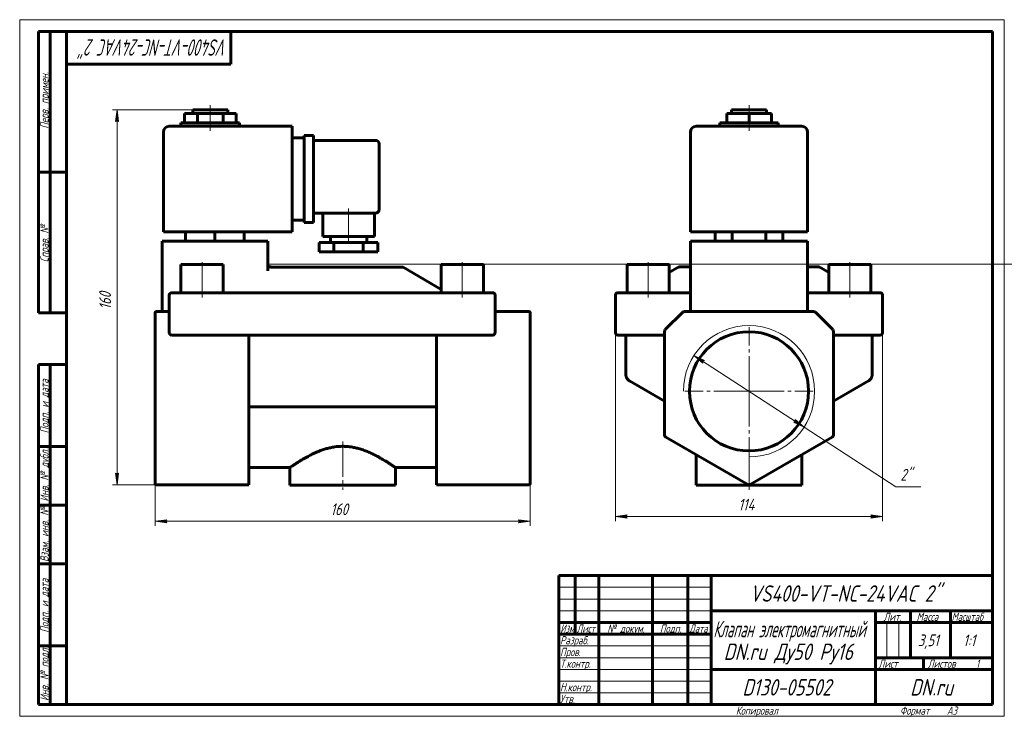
# Model space of a CAD drawing. Header units: millimetres. Extents: x 0 to 420, y 0 to 297.
import ezdxf

# ---------------------------------------------------------------- set-up
doc = ezdxf.new("R2010")
doc.units = ezdxf.units.MM
for name, pattern in [('K5LT_AXLED', [19.5, 15, -1.5, 1.5, -1.5]), ('K5LT_BASIC', [0]), ('K5LT_THIN', [0])]:
    doc.linetypes.add(name, pattern=pattern)
doc.layers.add('Системный слой', color=7, linetype='Continuous')
doc.layers.add('Системный слой (1)', color=7, linetype='Continuous', true_color=0x6c6c6c)
doc.styles.add('KDIMTEXTSTYLE', font='GOST_AU.SHX', dxfattribs={"width": 0.96, "oblique": 15, "height": 5})
doc.styles.add('KTEXTSTYLE', font='GOST_AU.SHX', dxfattribs={"width": 0.96, "height": 5})
doc.dimstyles.new('KDIMSTYLE (1.00)', dxfattribs={"dimtxt": 5, "dimasz": 1, "dimexe": 2, "dimexo": 0, "dimgap": 1, "dimtad": 1, "dimtxsty": 'KDIMTEXTSTYLE', "dimsah": 1, "dimcen": 0, "dimdle": 1, "dimadec": 0, "dimazin": 0, "dimtfac": 0.667, "dimtmove": 0, "dimatfit": 3, "dimfxl": 1, "dimtvp": 1, "dimtolj": 1, "dimtzin": 0, "dimarcsym": 0})

# ---------------------------------------------------------------- blocks, each defined once
blk = doc.blocks.new('U0')
at = {"layer": 'Системный слой (1)', "color": 150, "linetype": 'K5LT_BASIC', "lineweight": 60, "true_color": 0x0080ff}
for p, q in [((286.1, 191.57), (281.37, 191.57)), ((340.83, 191.57), (336.1, 191.57))]:
    blk.add_line(p, q, dxfattribs=at)
blk = doc.blocks.new('D0')
at = {"layer": 'Системный слой (1)'}
for points in [[(258.6, 85.18), (259.1, 85.84), (254.1, 85.18), (259.1, 84.52)], [(363.1, 84.52), (368.1, 85.18), (363.1, 85.84), (363.6, 85.18)]]:
    blk.add_hatch(color=7, dxfattribs=at).paths.add_polyline_path(points)
at = {"layer": 'Системный слой (1)', "color": 7, "linetype": 'K5LT_THIN', "lineweight": 18}
for p, q in [((254.1, 171.57), (254.1, 83.18)), ((368.1, 171.57), (368.1, 83.18)), ((254.1, 85.18), (259.1, 85.84)), ((259.1, 84.52), (254.1, 85.18)), ((259.1, 85.84), (258.6, 85.18)), ((258.6, 85.18), (259.1, 84.52)), ((363.6, 85.18), (363.1, 85.84)), ((363.1, 85.84), (368.1, 85.18)), ((368.1, 85.18), (363.1, 84.52)), ((363.1, 84.52), (363.6, 85.18))]:
    blk.add_line(p, q, dxfattribs=at)
blk.add_wipeout([(306.55, 86.18), (306.55, 93.56), (315.29, 93.56), (315.29, 86.18)]).dxf.layer = 'Системный слой (1)'
blk.add_line((254.1, 85.18), (368.1, 85.18), dxfattribs=at)
at = {"layer": 'Системный слой (1)', "color": 7, "insert": (306.55, 92.77), "char_height": 5, "attachment_point": 1, "style": 'KTEXTSTYLE'}
blk.add_mtext('\\H5.0;\\W1.000;\\Q15;\\Q15;\\W0.965;114', dxfattribs=at)
blk = doc.blocks.new('KDIMARROW_01')
at = {"layer": 'Системный слой'}
blk.add_hatch(color=0, dxfattribs=at).paths.add_polyline_path([(0, 0), (-5, 0.66), (-4.5, 0), (-5, -0.66)])
at = {"layer": 'Системный слой', "color": 0, "linetype": 'K5LT_THIN', "lineweight": 18}
for p, q in [((-4.5, 0), (-5, 0.66)), ((-5, 0.66), (0, 0)), ((0, 0), (-5, -0.66)), ((-5, -0.66), (-4.5, 0))]:
    blk.add_line(p, q, dxfattribs=at)
at = {"layer": 'Системный слой (1)', "color": 0, "linetype": 'K5LT_THIN', "lineweight": 18}
blk.add_line((57.79, 138.57), (56.79, 138.57), dxfattribs=at)
blk = doc.blocks.new('D1')
at = {"layer": 'Системный слой (1)'}
for points in [[(292.18, 151.65), (287.62, 153.82), (291.46, 150.55), (291.4, 151.37)], [(334.58, 123.31), (330.75, 126.59), (330.81, 125.76), (330.03, 125.48)]]:
    blk.add_hatch(color=7, dxfattribs=at).paths.add_polyline_path(points)
at = {"layer": 'Системный слой (1)', "color": 7, "linetype": 'K5LT_THIN', "lineweight": 18}
for p, q in [((287.62, 153.82), (292.18, 151.65)), ((291.46, 150.55), (287.62, 153.82)), ((287.62, 153.82), (334.58, 123.31)), ((292.18, 151.65), (291.4, 151.37)), ((291.4, 151.37), (291.46, 150.55)), ((330.81, 125.76), (330.75, 126.59)), ((330.75, 126.59), (334.58, 123.31)), ((330.03, 125.48), (330.81, 125.76)), ((334.58, 123.31), (330.03, 125.48))]:
    blk.add_line(p, q, dxfattribs=at)
blk.add_wipeout([(375.67, 98.91), (375.67, 106.29), (382.11, 106.29), (382.11, 98.91)]).dxf.layer = 'Системный слой (1)'
for p, q in [((334.58, 123.31), (373.67, 97.91)), ((373.67, 97.91), (384.38, 97.91))]:
    blk.add_line(p, q, dxfattribs=at)
at = {"layer": 'Системный слой (1)', "color": 7, "insert": (375.67, 105.5), "char_height": 5, "attachment_point": 1, "style": 'KTEXTSTYLE'}
blk.add_mtext('\\H5.0;\\W1.000;\\Q15;\\Q15;\\W0.965;2"', dxfattribs=at)
blk = doc.blocks.new('U1')
at = {"layer": 'Системный слой (1)', "color": 30, "linetype": 'K5LT_AXLED', "lineweight": 18, "true_color": 0xff8000}
for q in [(311.1, 165.97), (283.7, 138.57), (338.5, 138.57), (311.1, 111.17)]:
    blk.add_line((311.1, 138.57), q, dxfattribs=at)
blk = doc.blocks.new('U2')
at = {"layer": 'Системный слой (1)', "color": 150, "linetype": 'K5LT_BASIC', "lineweight": 60, "true_color": 0x0080ff}
for p, q in [((105.79, 192.56), (105.79, 192.57)), ((105.79, 192.53), (105.79, 192.56)), ((105.8, 192.51), (105.79, 192.53)), ((105.8, 192.5), (105.8, 192.51)), ((105.8, 192.49), (105.8, 192.5)), ((105.8, 192.5), (105.8, 192.5)), ((105.8, 192.5), (105.8, 192.5)), ((105.9, 192.12), (105.8, 192.49)), ((105.8, 192.49), (105.8, 192.49)), ((105.8, 192.49), (105.8, 192.49)), ((105.8, 192.49), (105.8, 192.49)), ((105.8, 192.49), (105.8, 192.49)), ((106.19, 191.77), (105.9, 192.12)), ((106.58, 191.59), (106.19, 191.77))]:
    blk.add_line(p, q, dxfattribs=at)
blk = doc.blocks.new('U3')
at = {"layer": 'Системный слой (1)', "color": 150, "linetype": 'K5LT_BASIC', "lineweight": 60, "true_color": 0x0080ff}
for p, q in [((97.79, 106.07), (115.29, 106.07)), ((160.29, 106.07), (177.79, 106.07))]:
    blk.add_line(p, q, dxfattribs=at)
blk = doc.blocks.new('U4')
at = {"layer": 'Системный слой (1)', "color": 150, "linetype": 'K5LT_BASIC', "lineweight": 60, "true_color": 0x0080ff}
blk.add_line((105.79, 192.57), (105.79, 192.57), dxfattribs=at)
blk.add_line((105.79, 192.57), (105.79, 192.57), dxfattribs=at)
blk.add_line((105.79, 192.57), (105.79, 192.57), dxfattribs=at)
blk.add_line((105.79, 192.57), (105.79, 192.57), dxfattribs=at)
blk = doc.blocks.new('U5')
at = {"layer": 'Системный слой (1)', "color": 150, "linetype": 'K5LT_BASIC', "lineweight": 60, "true_color": 0x0080ff}
for p, q in [((106.61, 191.58), (106.52, 191.6)), ((106.7, 191.57), (106.61, 191.58)), ((106.79, 191.57), (106.7, 191.57))]:
    blk.add_line(p, q, dxfattribs=at)
blk = doc.blocks.new('U6')
at = {"layer": 'Системный слой (1)', "color": 150, "linetype": 'K5LT_BASIC', "lineweight": 60, "true_color": 0x0080ff}
for p, q in [((105.79, 192.56), (105.79, 192.57)), ((105.79, 192.55), (105.79, 192.56)), ((105.79, 192.54), (105.79, 192.55))]:
    blk.add_line(p, q, dxfattribs=at)
blk = doc.blocks.new('U7')
at = {"layer": 'Системный слой (1)', "color": 150, "linetype": 'K5LT_BASIC', "lineweight": 60, "true_color": 0x0080ff}
for p, q in [((105.79, 192.54), (105.79, 192.57)), ((105.81, 192.38), (105.8, 192.45)), ((105.83, 192.31), (105.81, 192.38)), ((105.85, 192.23), (105.83, 192.31)), ((106.45, 191.63), (106.45, 191.63))]:
    blk.add_line(p, q, dxfattribs=at)
blk = doc.blocks.new('U8')
at = {"layer": 'Системный слой (1)', "color": 150, "linetype": 'K5LT_BASIC', "lineweight": 60, "true_color": 0x0080ff}
for start, end in [(180.007, 181.5039), (254.165, 270)]:
    blk.add_arc((106.79, 192.57), 1, start, end, dxfattribs=at)
blk = doc.blocks.new('U9')
at = {"layer": 'Системный слой (1)', "color": 150, "linetype": 'K5LT_BASIC', "lineweight": 60, "true_color": 0x0080ff}
for p, q in [((105.79, 192.54), (105.79, 192.57)), ((106.45, 191.63), (106.45, 191.63))]:
    blk.add_line(p, q, dxfattribs=at)
blk = doc.blocks.new('U10')
at = {"layer": 'Системный слой (1)', "color": 150, "linetype": 'K5LT_BASIC', "lineweight": 60, "true_color": 0x0080ff}
for p, q in [((105.79, 192.56), (105.79, 192.56)), ((105.79, 192.56), (105.79, 192.56)), ((105.79, 192.54), (105.79, 192.56)), ((105.79, 192.56), (105.79, 192.56)), ((105.79, 192.56), (105.79, 192.56)), ((105.79, 192.56), (105.79, 192.56)), ((105.79, 192.56), (105.79, 192.56)), ((105.79, 192.56), (105.79, 192.56)), ((105.79, 192.56), (105.79, 192.56)), ((105.79, 192.52), (105.79, 192.54)), ((105.8, 192.5), (105.79, 192.52))]:
    blk.add_line(p, q, dxfattribs=at)
blk = doc.blocks.new('U11')
at = {"layer": 'Системный слой (1)', "color": 150, "linetype": 'K5LT_BASIC', "lineweight": 60, "true_color": 0x0080ff}
for start, end in [(180, 180.0532), (180.0532, 181.4772), (188.9724, 195.45), (195.45, 209.5812), (214.6709, 250.0711), (250.0711, 257.5124), (269.9764, 270)]:
    blk.add_arc((106.79, 192.57), 1, start, end, dxfattribs=at)
blk = doc.blocks.new('U12')
at = {"layer": 'Системный слой (1)', "color": 150, "linetype": 'K5LT_BASIC', "lineweight": 60, "true_color": 0x0080ff}
for p, q in [((106.79, 191.57), (106.82, 191.57)), ((106.82, 191.57), (106.82, 191.57)), ((106.82, 191.57), (107.28, 191.57))]:
    blk.add_line(p, q, dxfattribs=at)
blk = doc.blocks.new('U13')
at = {"layer": 'Системный слой (1)', "color": 150, "linetype": 'K5LT_BASIC', "lineweight": 60, "true_color": 0x0080ff}
for p, q in [((105.79, 192.55), (105.79, 192.57)), ((105.79, 192.53), (105.79, 192.55)), ((105.79, 192.52), (105.79, 192.53)), ((106.79, 191.57), (106.79, 191.57))]:
    blk.add_line(p, q, dxfattribs=at)
blk = doc.blocks.new('U14')
at = {"layer": 'Системный слой (1)', "color": 150, "linetype": 'K5LT_BASIC', "lineweight": 60, "true_color": 0x0080ff}
for p, q in [((106.79, 191.57), (106.8, 191.57)), ((106.8, 191.57), (106.89, 191.56)), ((106.89, 191.56), (106.97, 191.53)), ((106.97, 191.53), (107.04, 191.5))]:
    blk.add_line(p, q, dxfattribs=at)
blk = doc.blocks.new('U15')
at = {"layer": 'Системный слой (1)', "color": 150, "linetype": 'K5LT_BASIC', "lineweight": 60, "true_color": 0x0080ff}
for p, q in [((106.82, 191.57), (106.97, 191.57)), ((107.13, 191.57), (107.28, 191.57))]:
    blk.add_line(p, q, dxfattribs=at)
blk = doc.blocks.new('U16')
at = {"layer": 'Системный слой (1)', "color": 150, "linetype": 'K5LT_BASIC', "lineweight": 60, "true_color": 0x0080ff}
for p, q in [((106.82, 191.57), (106.97, 191.57)), ((107.13, 191.57), (107.28, 191.57))]:
    blk.add_line(p, q, dxfattribs=at)
blk = doc.blocks.new('D2')
at = {"layer": 'Системный слой (1)'}
for points in [[(57.79, 83.18), (62.79, 83.84), (62.29, 83.18), (62.79, 82.52)], [(217.79, 83.18), (212.79, 83.84), (213.29, 83.18), (212.79, 82.52)]]:
    blk.add_hatch(color=7, dxfattribs=at).paths.add_polyline_path(points)
at = {"layer": 'Системный слой (1)', "color": 7, "linetype": 'K5LT_THIN', "lineweight": 18}
for p, q in [((57.79, 124.34), (57.79, 81.18)), ((217.79, 116.78), (217.79, 81.18)), ((57.79, 83.18), (62.79, 83.84)), ((62.79, 82.52), (57.79, 83.18)), ((62.79, 83.84), (62.29, 83.18)), ((62.29, 83.18), (62.79, 82.52)), ((213.29, 83.18), (212.79, 83.84)), ((212.79, 83.84), (217.79, 83.18)), ((217.79, 83.18), (212.79, 82.52)), ((212.79, 82.52), (213.29, 83.18))]:
    blk.add_line(p, q, dxfattribs=at)
blk.add_wipeout([(132.58, 84.18), (132.58, 91.56), (142.59, 91.56), (142.59, 84.18)]).dxf.layer = 'Системный слой (1)'
blk.add_line((57.79, 83.18), (217.79, 83.18), dxfattribs=at)
at = {"layer": 'Системный слой (1)', "color": 7, "insert": (132.58, 90.77), "char_height": 5, "attachment_point": 1, "style": 'KTEXTSTYLE'}
blk.add_mtext('\\H5.0;\\W1.000;\\Q15;\\Q15;\\W0.965;160', dxfattribs=at)
blk = doc.blocks.new('D3')
at = {"layer": 'Системный слой (1)'}
for points in [[(42.19, 253.57), (41.53, 258.57), (40.87, 253.57), (41.53, 254.07)], [(41.53, 98.72), (42.19, 103.72), (41.53, 103.22), (40.87, 103.72)]]:
    blk.add_hatch(color=7, dxfattribs=at).paths.add_polyline_path(points)
at = {"layer": 'Системный слой (1)', "color": 7, "linetype": 'K5LT_THIN', "lineweight": 18}
for p, q in [((73.79, 258.57), (39.53, 258.57)), ((40.87, 253.57), (41.53, 258.57)), ((41.53, 258.57), (42.19, 253.57)), ((41.53, 254.07), (40.87, 253.57)), ((42.19, 253.57), (41.53, 254.07)), ((41.53, 98.72), (40.87, 103.72)), ((40.87, 103.72), (41.53, 103.22)), ((41.53, 103.22), (42.19, 103.72)), ((42.19, 103.72), (41.53, 98.72)), ((58.29, 98.72), (39.53, 98.72))]:
    blk.add_line(p, q, dxfattribs=at)
blk.add_wipeout([(40.53, 173.43), (33.15, 173.43), (33.15, 183.44), (40.53, 183.44)]).dxf.layer = 'Системный слой (1)'
blk.add_line((41.53, 258.57), (41.53, 98.72), dxfattribs=at)
at = {"layer": 'Системный слой (1)', "color": 7, "insert": (33.95, 173.43), "char_height": 5, "attachment_point": 1, "rotation": 90, "style": 'KTEXTSTYLE'}
blk.add_mtext('\\H5.0;\\W1.000;\\Q15;\\Q15;\\W0.965;160', dxfattribs=at)
blk = doc.blocks.new('U17')
at = {"color": 7, "linetype": 'K5LT_THIN', "lineweight": 18}
for p, q in [((0, 0), (0, 297)), ((0, 297), (420, 297)), ((420, 297), (420, 0)), ((230, 55), (295, 55)), ((230, 50), (295, 50)), ((230, 45), (295, 45)), ((369.96, 25), (369.96, 40)), ((374.98, 25), (374.98, 40)), ((230, 30), (295, 30)), ((230, 25), (295, 25)), ((230, 20), (295, 20)), ((230, 15), (295, 15)), ((230, 10), (295, 10)), ((420, 0), (0, 0))]:
    blk.add_line(p, q, dxfattribs=at)
at = {"color": 150, "linetype": 'K5LT_BASIC', "lineweight": 60, "true_color": 0x0080ff}
for p, q in [((8, 172), (8, 292)), ((20, 292), (8, 292)), ((13, 172), (13, 292)), ((20, 5), (20, 292)), ((20, 292), (415, 292)), ((90, 292), (90, 278)), ((415, 292), (415, 5)), ((90, 278), (20, 278)), ((20, 232), (8, 232)), ((20, 172), (8, 172)), ((8, 5), (8, 150)), ((20, 150), (8, 150)), ((13, 5), (13, 150)), ((20, 115), (8, 115)), ((20, 90), (8, 90)), ((20, 65), (8, 65)), ((230, 60), (415, 60)), ((230, 5), (230, 60)), ((237, 35), (237, 60)), ((247, 5), (247, 60)), ((270, 5), (270, 60)), ((285, 5), (285, 60)), ((295, 5), (295, 60)), ((295, 45), (415, 45)), ((365, 5), (365, 45)), ((380, 25), (380, 45)), ((397, 25), (397, 45)), ((230, 40), (295, 40)), ((365, 40), (380, 40)), ((380, 40), (415, 40)), ((230, 35), (295, 35)), ((20, 30), (8, 30)), ((365, 25), (415, 25)), ((385.57, 20), (385.57, 25)), ((295, 20), (365, 20)), ((365, 20), (415, 20)), ((20, 5), (8, 5)), ((415, 5), (20, 5))]:
    blk.add_line(p, q, dxfattribs=at)
at = {"color": 7, "attachment_point": 1, "style": 'KTEXTSTYLE'}
for s, insert, char_height, rotation in [('\\H5.0;\\W1.000;\\Q15;\\Q15;\\W0.738;\\H7.00;VS400-VT-NC-24VAC 2"', (88.7, 281.64), 7, 180), ('\\H5.0;\\W1.000;\\Q15;\\Q15;\\W0.965;\\H3.50;Перв. примен.', (8.82, 250.52), 3.5, 90), ('\\H5.0;\\W1.000;\\Q15;\\Q15;\\W0.965;\\H3.50;Справ. №', (8.82, 193.63), 3.5, 90), ('\\H5.0;\\W1.000;\\Q15;\\Q15;\\W0.965;\\H3.50;Подп. и дата', (8.82, 120.66), 3.5, 90), ('\\H5.0;\\W1.000;\\Q15;\\Q15;\\W0.965;\\H3.50;Инв. № дубл.', (8.82, 91.57), 3.5, 90), ('\\H5.0;\\W1.000;\\Q15;\\Q15;\\W0.965;\\H3.50;Взам. инв. №', (8.82, 65.8), 3.5, 90), ('\\H5.0;\\W1.000;\\Q15;\\Q15;\\W0.965;\\H3.50;Подп. и дата', (8.82, 35.66), 3.5, 90), ('\\H5.0;\\W1.000;\\Q15;\\Q15;\\W0.965;\\H3.50;Инв. № подл.', (8.82, 6.57), 3.5, 90)]:
    blk.add_mtext(s, dxfattribs=dict(at, insert=insert, char_height=char_height, rotation=rotation))
for s, insert, char_height in [('\\H5.0;\\W1.000;\\Q15;\\Q15;\\W0.965;\\H7.00;VS400-VT-NC-24VAC 2"', (311.41, 55.86), 7), ('\\H5.0;\\W1.000;\\Q15;\\Q15;\\W0.965;\\H3.50;Лит.', (368.47, 44.18), 3.5), ('\\H5.0;\\W1.000;\\Q15;\\Q15;\\W0.965;\\H3.50;Масса', (382.58, 44.18), 3.5), ('\\H5.0;\\W1.000;\\Q15;\\Q15;\\W0.930;\\H3.50;Масштаб', (397.52, 44.18), 3.5), ('\\H5.0;\\W1.000;\\Q15;\\Q15;\\W0.784;\\H3.50;Изм.', (230.62, 39.18), 3.5), ('\\H5.0;\\W1.000;\\Q15;\\Q15;\\W0.799;\\H3.50;Лист', (237.61, 39.18), 3.5), ('\\H5.0;\\W1.000;\\Q15;\\Q15;\\W0.965;\\H3.50;№ докум.', (250.63, 39.18), 3.5), ('\\H5.0;\\W1.000;\\Q15;\\Q15;\\W0.965;\\H3.50;Подп.', (273.1, 39.18), 3.5), ('\\H5.0;\\W1.000;\\Q15;\\Q15;\\W0.799;\\H3.50;Дата', (285.61, 39.18), 3.5), ('\\H5.0;\\W1.000;\\Q15;\\Q15;\\W0.672;\\H7.00;Клапан электромагнитный', (295.88, 40.69), 7), ('\\H5.0;\\W1.000;\\Q15;\\Q15;\\W0.965;\\H3.50;Разраб.', (230.5, 34.18), 3.5), ('\\H5.0;\\W1.000;\\Q15;\\Q15;\\W0.965;3,51', (383.16, 34.9), 5), ('\\H5.0;\\W1.000;\\Q15;\\Q15;\\W0.965;{\\c16711680;1:1}', (402.44, 34.9), 5), ('\\H5.0;\\W1.000;\\Q15;\\Q15;\\W0.965;\\H7.00;DN.ru Ду50 Ру16', (300.3, 31.02), 7), ('\\H5.0;\\W1.000;\\Q15;\\Q15;\\W0.965;\\H3.50;Пров.', (230.5, 29.18), 3.5), ('\\H5.0;\\W1.000;\\Q15;\\Q15;\\W0.965;\\H3.50;Т.контр.', (230.5, 24.18), 3.5), ('\\H5.0;\\W1.000;\\Q15;\\Q15;\\W0.965;\\H3.50;Лист', (366.32, 24.18), 3.5), ('\\H5.0;\\W1.000;\\Q15;\\Q15;\\W0.965;\\H3.50;Листов', (387.36, 24.18), 3.5), ('\\H5.0;\\W1.000;\\Q15;\\Q15;\\W0.965;\\H3.50;1', (407.91, 24.18), 3.5), ('\\H5.0;\\W1.000;\\Q15;\\Q15;\\W0.965;\\H3.50;Н.контр.', (230.5, 14.18), 3.5), ('\\H5.0;\\W1.000;\\Q15;\\Q15;\\W0.965;\\H7.00;D130-05502', (308.26, 15.86), 7), ('\\H5.0;\\W1.000;\\Q15;\\Q15;\\W0.965;\\H7.00;DN.ru', (379.84, 15.86), 7), ('\\H5.0;\\W1.000;\\Q15;\\Q15;\\W0.965;\\H3.50;Утв.', (230.5, 9.18), 3.5), ('\\H5.0;\\W1.000;\\Q15;\\Q15;\\W0.965;\\H3.50;Копировал', (305.5, 4.18), 3.5), ('\\H5.0;\\W1.000;\\Q15;\\Q15;\\W0.965;\\H3.50;Формат', (375.5, 4.18), 3.5), ('\\H5.0;\\W1.000;\\Q15;\\Q15;\\W0.965;\\H3.50;A3', (395.5, 4.18), 3.5)]:
    blk.add_mtext(s, dxfattribs=dict(at, insert=insert, char_height=char_height))

msp = doc.modelspace()

# ---------------------------------------------------------------- linework, layer by layer
at = {"layer": 'Системный слой (1)', "color": 30, "linetype": 'K5LT_AXLED', "lineweight": 18, "true_color": 0xff8000}
for p, q in [((81.294, 255.065), (81.294, 260.565)), ((311.103, 255.065), (311.103, 260.565)), ((81.294, 249.565), (81.294, 255.065)), ((311.103, 249.565), (311.103, 255.065)), ((140.294, 216.565), (140.294, 200.065)), ((77.794, 178.565), (77.794, 194.565)), ((188.794, 178.565), (188.794, 194.565)), ((268.103, 178.565), (268.103, 194.565)), ((354.103, 178.565), (354.103, 194.565))]:
    msp.add_line(p, q, dxfattribs=at)
at = {"layer": 'Системный слой (1)', "color": 150, "linetype": 'K5LT_BASIC', "lineweight": 60, "true_color": 0x0080ff}
for p, q in [((70.294, 253.065), (70.294, 257.065)), ((70.294, 257.065), (75.794, 257.065)), ((73.794, 257.065), (73.794, 258.565)), ((73.794, 258.565), (88.794, 258.565)), ((75.794, 253.065), (75.794, 257.065)), ((75.794, 257.065), (86.794, 257.065)), ((86.794, 253.065), (86.794, 257.065)), ((86.794, 257.065), (92.294, 257.065)), ((88.794, 257.065), (88.794, 258.565)), ((92.294, 253.065), (92.294, 257.065)), ((301.576, 253.065), (301.576, 257.065)), ((301.576, 257.065), (311.103, 257.065)), ((303.603, 257.065), (303.603, 258.565)), ((303.603, 258.565), (318.603, 258.565)), ((311.103, 253.065), (311.103, 257.065)), ((311.103, 257.065), (320.629, 257.065)), ((318.603, 257.065), (318.603, 258.565)), ((320.629, 253.065), (320.629, 257.065)), ((68.794, 251.565), (68.794, 253.065)), ((68.794, 253.065), (93.794, 253.065)), ((93.794, 251.565), (93.794, 253.065)), ((298.603, 251.565), (298.603, 253.065)), ((298.603, 253.065), (323.603, 253.065)), ((323.603, 251.565), (323.603, 253.065)), ((61.294, 206.565), (61.294, 249.065)), ((116.294, 251.565), (63.794, 251.565)), ((116.294, 251.565), (116.294, 249.065)), ((116.294, 206.565), (116.294, 249.065)), ((286.103, 206.565), (286.103, 249.065)), ((333.603, 251.565), (288.603, 251.565)), ((336.103, 206.565), (336.103, 249.065)), ((116.294, 246.565), (121.294, 246.565)), ((121.294, 247.565), (125.294, 247.565)), ((121.294, 245.065), (121.294, 247.565)), ((121.294, 245.065), (121.294, 213.065)), ((125.294, 247.565), (125.294, 245.065)), ((125.294, 245.565), (151.794, 245.565)), ((125.294, 245.065), (125.294, 213.065)), ((153.294, 244.065), (153.294, 216.065)), ((125.294, 214.565), (151.794, 214.565)), ((129.294, 214.565), (129.294, 204.565)), ((151.294, 214.565), (151.294, 204.565)), ((116.294, 211.565), (121.294, 211.565)), ((121.294, 210.565), (121.294, 213.065)), ((121.294, 210.565), (125.294, 210.565)), ((125.294, 213.065), (125.294, 210.565)), ((63.794, 206.565), (61.294, 206.565)), ((63.794, 206.565), (116.294, 206.565)), ((70.794, 206.565), (70.794, 202.565)), ((83.294, 206.565), (83.294, 202.565)), ((95.794, 206.565), (95.794, 202.565)), ((288.603, 206.565), (286.103, 206.565)), ((288.603, 206.565), (333.603, 206.565)), ((296.669, 206.565), (296.669, 202.565)), ((303.886, 206.565), (303.886, 202.565)), ((318.32, 206.565), (318.32, 202.565)), ((325.536, 206.565), (325.536, 202.565)), ((336.103, 206.565), (333.603, 206.565)), ((60.794, 202.565), (60.794, 172.565)), ((60.794, 202.565), (63.294, 202.565)), ((103.294, 202.565), (63.294, 202.565)), ((103.294, 202.565), (105.794, 202.565)), ((105.794, 202.565), (105.794, 189.97)), ((127.794, 202.065), (127.794, 198.065)), ((134.044, 202.065), (127.794, 202.065)), ((151.294, 204.565), (129.294, 204.565)), ((132.544, 204.565), (132.544, 202.065)), ((146.544, 202.065), (134.044, 202.065)), ((134.044, 202.065), (134.044, 198.065)), ((152.794, 202.065), (146.544, 202.065)), ((146.544, 202.065), (146.544, 198.065)), ((148.044, 204.565), (148.044, 202.065)), ((152.794, 202.065), (152.794, 198.065)), ((286.103, 202.565), (286.103, 172.565)), ((286.103, 202.565), (288.603, 202.565)), ((333.603, 202.565), (288.603, 202.565)), ((333.603, 202.565), (336.103, 202.565)), ((336.103, 202.565), (336.103, 172.565)), ((134.044, 198.065), (127.794, 198.065)), ((146.544, 198.065), (134.044, 198.065)), ((152.794, 198.065), (146.544, 198.065)), ((68.794, 192.565), (86.794, 192.565)), ((68.794, 180.565), (68.794, 192.565)), ((86.794, 180.565), (86.794, 192.565)), ((105.794, 192.565), (105.794, 192.565)), ((105.794, 192.557), (105.794, 192.565)), ((105.794, 192.565), (105.794, 192.565)), ((105.794, 192.565), (105.794, 192.565)), ((105.794, 192.557), (105.794, 192.565)), ((105.794, 192.548), (105.794, 192.565)), ((105.794, 192.565), (105.794, 192.565)), ((105.794, 192.539), (105.794, 192.565)), ((105.794, 192.564), (105.794, 192.548)), ((106.823, 191.565), (106.794, 191.565)), ((106.794, 191.565), (106.805, 191.565)), ((106.812, 191.565), (106.823, 191.565)), ((106.812, 191.565), (106.823, 191.565)), ((106.823, 191.565), (106.821, 191.565)), ((107.277, 191.565), (107.41, 191.565)), ((107.37, 191.565), (107.41, 191.565)), ((107.656, 191.565), (107.41, 191.565)), ((163.026, 191.565), (107.656, 191.565)), ((163.526, 191.431), (179.794, 182.039)), ((179.794, 180.565), (179.794, 192.565)), ((179.794, 192.565), (197.794, 192.565)), ((197.794, 180.565), (197.794, 192.565)), ((259.103, 180.565), (259.103, 192.565)), ((259.103, 192.565), (277.103, 192.565)), ((277.103, 180.565), (277.103, 192.565)), ((280.871, 191.431), (277.103, 189.256)), ((341.335, 191.431), (345.103, 189.256)), ((345.103, 180.565), (345.103, 192.565)), ((345.103, 192.565), (363.103, 192.565)), ((363.103, 180.565), (363.103, 192.565)), ((286.098, 187.067), (286.098, 187.067)), ((336.108, 187.067), (336.108, 187.067)), ((63.794, 179.565), (63.794, 163.565)), ((64.794, 180.565), (66.794, 180.565)), ((199.794, 180.565), (66.794, 180.565)), ((199.794, 180.565), (201.794, 180.565)), ((202.794, 163.565), (202.794, 179.565)), ((254.103, 179.565), (254.103, 163.565)), ((255.103, 180.565), (257.103, 180.565)), ((257.103, 180.565), (286.103, 180.565)), ((336.103, 180.565), (365.103, 180.565)), ((365.103, 180.565), (367.103, 180.565)), ((368.103, 179.565), (368.103, 163.565)), ((63.794, 172.565), (58.294, 172.565)), ((202.794, 172.565), (217.294, 172.565)), ((282.81, 172.272), (275.396, 164.858)), ((338.689, 172.565), (283.517, 172.565)), ((346.81, 164.858), (339.396, 172.272)), ((57.794, 171.919), (57.794, 172.065)), ((57.794, 164.505), (57.794, 171.919)), ((217.794, 172.065), (217.794, 171.919)), ((217.794, 164.505), (217.794, 171.919)), ((57.794, 164.151), (57.794, 164.505)), ((57.794, 119.927), (57.794, 164.151)), ((217.794, 164.505), (217.794, 164.151)), ((217.794, 119.927), (217.794, 164.151)), ((275.103, 164.151), (275.103, 119.927)), ((347.103, 119.927), (347.103, 164.151)), ((66.794, 162.565), (64.794, 162.565)), ((66.794, 162.565), (199.794, 162.565)), ((97.794, 119.927), (97.794, 162.565)), ((177.794, 119.927), (177.794, 162.565)), ((201.794, 162.565), (199.794, 162.565)), ((257.103, 162.565), (255.103, 162.565)), ((257.103, 162.565), (275.103, 162.565)), ((258.603, 162.565), (258.603, 145.608)), ((347.103, 162.565), (365.103, 162.565)), ((363.603, 162.565), (363.603, 145.608)), ((367.103, 162.565), (365.103, 162.565)), ((260.103, 143.01), (260.065, 143.032)), ((260.103, 143.01), (275.103, 134.35)), ((275.103, 134.35), (260.103, 143.01)), ((362.103, 143.01), (347.103, 134.35)), ((362.103, 143.01), (347.103, 134.35)), ((362.103, 143.01), (362.14, 143.032)), ((98.663, 131.934), (176.924, 131.934)), ((57.794, 119.494), (57.794, 119.927)), ((57.794, 99.287), (57.794, 119.494)), ((97.794, 119.927), (97.794, 119.061)), ((97.794, 98.854), (97.794, 119.061)), ((177.794, 119.061), (177.794, 119.927)), ((177.794, 98.854), (177.794, 119.061)), ((217.794, 119.927), (217.794, 119.494)), ((217.794, 99.287), (217.794, 119.494)), ((275.603, 119.061), (310.603, 98.854)), ((311.603, 98.854), (346.603, 119.061)), ((288.603, 111.556), (288.603, 98.565)), ((333.603, 111.556), (333.603, 98.565)), ((115.294, 106.065), (115.294, 98.565)), ((160.294, 106.065), (160.294, 98.565)), ((57.794, 99.22), (57.794, 99.287)), ((58.294, 98.72), (97.794, 98.72)), ((97.794, 98.854), (97.794, 98.72)), ((160.294, 98.565), (115.294, 98.565)), ((177.794, 98.72), (177.794, 98.854)), ((177.794, 98.72), (217.294, 98.72)), ((217.794, 99.287), (217.794, 99.22)), ((333.603, 98.565), (288.603, 98.565))]:
    msp.add_line(p, q, dxfattribs=at)
msp.add_circle((311.103, 138.565), 25.4, dxfattribs=at)
for centre, radius, start, end in [((63.794, 249.065), 2.5, 90, 180), ((288.603, 249.065), 2.5, 90, 180), ((333.603, 249.065), 2.5, 0, 90), ((151.794, 244.065), 1.5, 0, 90), ((151.794, 216.065), 1.5, 270, 0), ((106.794, 192.565), 1, 180.00701, 270), ((163.026, 190.565), 1, 60, 90), ((281.371, 190.565), 1, 90, 120), ((340.835, 190.565), 1, 60, 90), ((64.794, 179.565), 1, 90, 180), ((201.794, 179.565), 1, 0, 90), ((255.103, 179.565), 1, 90, 180), ((367.103, 179.565), 1, 0, 90), ((58.294, 172.065), 0.5, 90, 180), ((217.294, 172.065), 0.5, 0, 90), ((283.517, 171.565), 1, 90, 135), ((338.689, 171.565), 1, 45, 90), ((276.103, 164.151), 1, 135, 180), ((346.103, 164.151), 1, 0, 45), ((64.794, 163.565), 1, 180, 270), ((201.794, 163.565), 1, 270, 0), ((255.103, 163.565), 1, 180, 270), ((367.103, 163.565), 1, 270, 0), ((276.103, 119.927), 1, 180, 240), ((346.103, 119.927), 1, 300, 0), ((58.294, 99.22), 0.5, 180, 270), ((217.294, 99.22), 0.5, 270, 0), ((311.103, 99.72), 1, 240, 300)]:
    msp.add_arc(centre, radius, start, end, dxfattribs=at)
at = {"layer": 'Системный слой (1)', "color": 7, "linetype": 'K5LT_THIN', "lineweight": 18}
msp.add_arc((311.103, 138.565), 28, 270, 180, dxfattribs=at)
at = {"layer": 'Системный слой (1)', "color": 150, "linetype": 'K5LT_BASIC', "lineweight": 60, "true_color": 0x0080ff}
for points, knots in [([(105.794, 192.565), (105.794, 192.565), (105.794, 192.565), (105.794, 192.565), (105.794, 192.565), (105.794, 192.565), (105.794, 192.565), (105.794, 192.565), (105.794, 192.565), (105.794, 192.565), (105.794, 192.565), (105.794, 192.565), (105.794, 192.565), (105.794, 192.565), (105.794, 192.565), (105.794, 192.565), (105.794, 192.565), (105.794, 192.565), (105.794, 192.565), (105.794, 192.565), (105.794, 192.565), (105.794, 192.565), (105.794, 192.565), (105.794, 192.565), (105.794, 192.565), (105.794, 192.565), (105.794, 192.565), (105.794, 192.565), (105.794, 192.565), (105.794, 192.565), (105.794, 192.565), (105.794, 192.565), (105.794, 192.565), (105.794, 192.565), (105.794, 192.565), (105.794, 192.565), (105.794, 192.565), (105.794, 192.565), (105.794, 192.565), (105.794, 192.565), (105.794, 192.565), (105.794, 192.564), (105.794, 192.564), (105.794, 192.564), (105.794, 192.564), (105.794, 192.564), (105.794, 192.564), (105.794, 192.564), (105.794, 192.564), (105.794, 192.563), (105.794, 192.562), (105.794, 192.558), (105.794, 192.554), (105.794, 192.543), (105.794, 192.535), (105.795, 192.511), (105.796, 192.495), (105.8, 192.453), (105.803, 192.43), (105.812, 192.373), (105.824, 192.32), (105.829, 192.302)], [0, 0, 0, 0, 0.0787743, 0.0787743, 0.1575486, 0.1575486, 0.1941716, 0.1941716, 0.2184367, 0.2184367, 0.2233085, 0.2233085, 0.2281803, 0.2281803, 0.2296471, 0.2296471, 0.2345664, 0.2345664, 0.2442696, 0.2442696, 0.2466886, 0.2466886, 0.2658785, 0.2658785, 0.2700665, 0.2700665, 0.311624, 0.311624, 0.3878082, 0.3878082, 0.4430292, 0.4430292, 0.5536599, 0.5536599, 0.6637101, 0.6637101, 0.8843911, 0.8843911, 1.1050721, 1.1050721, 1.5464341, 1.5464341, 1.9898273, 1.9898273, 2.8766138, 2.8766138, 3.2688545, 3.2688545, 4.6501868, 4.6501868, 8.1973327, 8.1973327, 15.2916245, 15.2916245, 21.9726796, 21.9726796, 27.2700174, 27.2700174, 32.0056161, 32.0056161, 37.6043534, 37.6043534, 37.6043534, 37.6043534]), ([(105.794, 192.565), (105.794, 192.565), (105.794, 192.565), (105.794, 192.565), (105.794, 192.565), (105.794, 192.565), (105.794, 192.565), (105.794, 192.565), (105.794, 192.565), (105.794, 192.565), (105.794, 192.565), (105.794, 192.565), (105.794, 192.565), (105.794, 192.565), (105.794, 192.565), (105.794, 192.565), (105.794, 192.565), (105.794, 192.565), (105.794, 192.565), (105.794, 192.565), (105.794, 192.565), (105.794, 192.565), (105.794, 192.565), (105.794, 192.565), (105.794, 192.565), (105.794, 192.565), (105.794, 192.565), (105.794, 192.565), (105.794, 192.565), (105.794, 192.565), (105.794, 192.565), (105.794, 192.565), (105.794, 192.565), (105.794, 192.565), (105.794, 192.565), (105.794, 192.565), (105.794, 192.565), (105.794, 192.565), (105.794, 192.565), (105.794, 192.565), (105.794, 192.565), (105.794, 192.564), (105.794, 192.564), (105.794, 192.564), (105.794, 192.564), (105.794, 192.564), (105.794, 192.564), (105.794, 192.564), (105.794, 192.564), (105.794, 192.563), (105.794, 192.562), (105.794, 192.558), (105.794, 192.554), (105.794, 192.543), (105.794, 192.535), (105.795, 192.511), (105.796, 192.495), (105.8, 192.453), (105.803, 192.43), (105.812, 192.373), (105.824, 192.32), (105.829, 192.302)], [0, 0, 0, 0, 0.0787743, 0.0787743, 0.1575487, 0.1575487, 0.1941717, 0.1941717, 0.2184368, 0.2184368, 0.2233086, 0.2233086, 0.2281804, 0.2281804, 0.2296471, 0.2296471, 0.2345664, 0.2345664, 0.2442696, 0.2442696, 0.2466886, 0.2466886, 0.2658785, 0.2658785, 0.2700665, 0.2700665, 0.311624, 0.311624, 0.3878082, 0.3878082, 0.4430292, 0.4430292, 0.5536599, 0.5536599, 0.6637102, 0.6637102, 0.8843912, 0.8843912, 1.1050722, 1.1050722, 1.5464342, 1.5464342, 1.9898275, 1.9898275, 2.8766141, 2.8766141, 3.2688548, 3.2688548, 4.6501872, 4.6501872, 8.1973334, 8.1973334, 15.2916259, 15.2916259, 21.9727543, 21.9727543, 27.2700008, 27.2700008, 32.0055795, 32.0055795, 37.6043619, 37.6043619, 37.6043619, 37.6043619]), ([(286.098, 187.067), (286.098, 187.067), (286.098, 187.067), (286.098, 187.068), (286.098, 187.068), (286.099, 187.071), (286.099, 187.074), (286.1, 187.079), (286.1, 187.083), (286.101, 187.091), (286.102, 187.096), (286.103, 187.107), (286.103, 187.113), (286.103, 187.12)], [0, 0, 0, 0, 0.0159549, 0.0159549, 0.6, 0.6, 1.2, 1.2, 1.8, 1.8, 2.4, 2.4, 3, 3, 3, 3]), ([(336.108, 187.067), (336.108, 187.067), (336.108, 187.067), (336.108, 187.068), (336.108, 187.068), (336.107, 187.071), (336.106, 187.074), (336.106, 187.079), (336.105, 187.083), (336.104, 187.091), (336.104, 187.096), (336.103, 187.107), (336.103, 187.113), (336.103, 187.12)], [0, 0, 0, 0, 0.0159549, 0.0159549, 0.6, 0.6, 1.2, 1.2, 1.8, 1.8, 2.4, 2.4, 3, 3, 3, 3]), ([(260.103, 143.01), (260.1, 143.012), (260.097, 143.013), (260.088, 143.018), (260.082, 143.022), (260.064, 143.033), (260.052, 143.04), (260.016, 143.062), (259.992, 143.077), (259.922, 143.122), (259.877, 143.154), (259.742, 143.252), (259.656, 143.323), (259.475, 143.489), (259.382, 143.586), (259.209, 143.794), (259.13, 143.905), (258.986, 144.136), (258.921, 144.256), (258.81, 144.505), (258.762, 144.633), (258.686, 144.894), (258.657, 145.026), (258.629, 145.211), (258.622, 145.262), (258.613, 145.353), (258.61, 145.393), (258.606, 145.459), (258.605, 145.485), (258.604, 145.527), (258.604, 145.543), (258.603, 145.576), (258.603, 145.592), (258.603, 145.608)], [0.0151244, 0.0151244, 0.0151244, 0.0151244, 0.0756221, 0.0756221, 0.211742, 0.211742, 0.4839817, 0.4839817, 1.0133367, 1.0133367, 2.0720466, 2.0720466, 4.1894665, 4.1894665, 6.7568471, 6.7568471, 9.3490472, 9.3490472, 11.9517029, 11.9517029, 14.5496372, 14.5496372, 17.1299993, 17.1299993, 18.1151949, 18.1151949, 18.8817761, 18.8817761, 19.3711758, 19.3711758, 19.6836176, 19.6836176, 19.9935746, 19.9935746, 19.9935746, 19.9935746]), ([(362.103, 143.01), (362.105, 143.012), (362.108, 143.013), (362.117, 143.018), (362.123, 143.022), (362.142, 143.033), (362.154, 143.04), (362.19, 143.062), (362.213, 143.077), (362.283, 143.122), (362.329, 143.154), (362.463, 143.252), (362.549, 143.323), (362.73, 143.489), (362.823, 143.586), (362.996, 143.794), (363.076, 143.905), (363.22, 144.136), (363.284, 144.256), (363.396, 144.505), (363.443, 144.633), (363.519, 144.894), (363.549, 145.026), (363.577, 145.211), (363.583, 145.262), (363.592, 145.353), (363.595, 145.393), (363.599, 145.459), (363.6, 145.485), (363.602, 145.527), (363.602, 145.543), (363.603, 145.576), (363.603, 145.592), (363.603, 145.608)], [0.0151244, 0.0151244, 0.0151244, 0.0151244, 0.0756221, 0.0756221, 0.211742, 0.211742, 0.4839817, 0.4839817, 1.0133367, 1.0133367, 2.0720466, 2.0720466, 4.1894665, 4.1894665, 6.7568471, 6.7568471, 9.3490472, 9.3490472, 11.9517029, 11.9517029, 14.5496372, 14.5496372, 17.1299993, 17.1299993, 18.1151949, 18.1151949, 18.8817761, 18.8817761, 19.3711758, 19.3711758, 19.6836176, 19.6836176, 19.9935746, 19.9935746, 19.9935746, 19.9935746]), ([(98.663, 131.934), (98.64, 131.934), (98.591, 131.935), (98.528, 131.937), (98.468, 131.94), (98.398, 131.945), (98.294, 131.955), (98.167, 131.973), (98.041, 131.998), (97.942, 132.023), (97.864, 132.045), (97.819, 132.059), (97.794, 132.068)], [0, 0, 0, 0, 0.0808444, 0.1664358, 0.2111542, 0.2868141, 0.403175, 0.5647307, 0.7235366, 0.8398222, 0.9091057, 1, 1, 1, 1]), ([(176.924, 131.934), (176.947, 131.934), (176.997, 131.935), (177.059, 131.937), (177.119, 131.94), (177.189, 131.945), (177.293, 131.955), (177.42, 131.973), (177.547, 131.998), (177.645, 132.023), (177.723, 132.045), (177.768, 132.059), (177.794, 132.068)], [0, 0, 0, 0, 0.0808444, 0.1664358, 0.2111542, 0.2868141, 0.403175, 0.5647307, 0.7235366, 0.8398222, 0.9091057, 1, 1, 1, 1]), ([(160.294, 106.065), (160.293, 106.065), (160.278, 106.076), (160.197, 106.132), (160.039, 106.241), (159.813, 106.397), (159.517, 106.598), (159.154, 106.844), (158.759, 107.109), (158.348, 107.381), (157.933, 107.653), (157.475, 107.95), (156.969, 108.273), (156.414, 108.621), (155.729, 109.043), (154.898, 109.541), (153.904, 110.117), (152.922, 110.661), (151.981, 111.159), (151.108, 111.601), (150.214, 112.031), (149.304, 112.445), (148.372, 112.843), (147.426, 113.217), (146.471, 113.565), (145.526, 113.877), (144.594, 114.152), (143.684, 114.39), (142.791, 114.592), (141.821, 114.777), (140.758, 114.936), (139.594, 115.054), (138.604, 115.105), (137.833, 115.115), (136.982, 115.106), (135.876, 115.049), (134.58, 114.905), (133.482, 114.726), (132.568, 114.543), (131.738, 114.348), (130.908, 114.127), (130.069, 113.878), (129.222, 113.6), (128.246, 113.25), (127.153, 112.82), (125.954, 112.301), (124.86, 111.788), (123.876, 111.298), (122.903, 110.79), (121.877, 110.227), (120.82, 109.619), (119.92, 109.081), (119.163, 108.615), (118.537, 108.221), (117.967, 107.856), (117.455, 107.523), (117.002, 107.224), (116.608, 106.961), (116.268, 106.732), (115.981, 106.537), (115.745, 106.376), (115.54, 106.236), (115.384, 106.128), (115.307, 106.074), (115.294, 106.065), (115.294, 106.065)], [0, 0, 0, 0, 0.00643413, 0.01501279, 0.02359341, 0.03217595, 0.04082118, 0.04952872, 0.05830007, 0.06503435, 0.07187661, 0.07890537, 0.08601308, 0.09339533, 0.10097389, 0.1115793, 0.1223482, 0.13327885, 0.14146906, 0.14958331, 0.15752427, 0.16537051, 0.17310083, 0.18080963, 0.1882955, 0.19557976, 0.20247489, 0.2091822, 0.21553144, 0.22170933, 0.22974044, 0.23774015, 0.24571109, 0.2500014, 0.25349072, 0.26308431, 0.27262777, 0.28026168, 0.28612759, 0.29208738, 0.29820667, 0.30439229, 0.31088353, 0.31761414, 0.32726123, 0.33731521, 0.3477729, 0.35601411, 0.36430898, 0.37555433, 0.38686467, 0.39823789, 0.40668925, 0.41505544, 0.42324146, 0.4313321, 0.43917196, 0.44685583, 0.45431777, 0.46171329, 0.46893987, 0.4760627, 0.48533889, 0.49444997, 0.50000013, 0.50000013, 0.50000013, 0.50000013])]:
    msp.add_open_spline(points, degree=3, knots=knots, dxfattribs=at)

# ---------------------------------------------------------------- block references
at = {"layer": 'Системный слой (1)'}
for name in ['U2', 'U4', 'U6', 'U7', 'U8', 'U9', 'U10', 'U11', 'U13', 'U5', 'U12', 'U14', 'U15', 'U16', 'U0', 'U3']:
    msp.add_blockref(name, (0, 0), dxfattribs=at)

# ---------------------------------------------------------------- next in the draw order: dimensions: what is measured, and where the dimension line sits
at = {"layer": 'Системный слой (1)', "color": 7}
for base, p1, p2, text, picture, middle in [((254.103, 85.183), (368.103, 171.565), (254.103, 171.565), '\\H5.0;\\W0.965;\\Q15;\\H5.0;\\W0.965;\\Q15;\\Q15;114', 'D0', (311.103, 85.183)), ((57.794, 83.183), (217.794, 116.784), (57.794, 124.339), '\\H5.0;\\W0.965;\\Q15;\\H5.0;\\W0.965;\\Q15;\\Q15;160', 'D2', (137.794, 83.183))]:
    dim = msp.add_linear_dim(base=base, p1=p1, p2=p2, text=text, dimstyle='KDIMSTYLE (1.00)', override={"dimexo": 0, "dimblk1": 'KDIMARROW_01', "dimblk2": 'KDIMARROW_01', "dimse1": 0, "dimse2": 0, "dimclrt": 7, "dimtolj": 1}, dxfattribs=at)
    dim.commit()
    dim.dimension.update_dxf_attribs({"geometry": picture, "text_midpoint": middle, "dimtype": 160})

# ---------------------------------------------------------------- next in the draw order: linework, layer by layer
at = {"layer": 'Системный слой (1)', "color": 30, "linetype": 'K5LT_AXLED', "lineweight": 18, "true_color": 0xff8000}
msp.add_line((137.794, 117.113), (137.794, 96.565), dxfattribs=at)

# ---------------------------------------------------------------- next in the draw order: dimensions: what is measured, and where the dimension line sits
at = {"layer": 'Системный слой (1)', "color": 7}
dim = msp.add_linear_dim(base=(41.533, 258.565), p1=(58.294, 98.72), p2=(73.794, 258.565), angle=90, text='\\H5.0;\\W0.965;\\Q15;\\H5.0;\\W0.965;\\Q15;\\Q15;160', dimstyle='KDIMSTYLE (1.00)', override={"dimexo": 0, "dimblk1": 'KDIMARROW_01', "dimblk2": 'KDIMARROW_01', "dimse1": 0, "dimse2": 0, "dimclrt": 7, "dimtolj": 1}, dxfattribs=at)
dim.commit()
dim.dimension.update_dxf_attribs({"geometry": 'D3', "text_midpoint": (41.533, 178.643), "dimtype": 160})
dim = msp.add_diameter_dim_2p(p1=(287.624, 153.822), p2=(334.581, 123.309), text='\\H5.0;\\W0.965;\\Q15;\\H5.0;\\W0.965;\\Q15;\\Q15;2"', dimstyle='KDIMSTYLE (1.00)', override={"dimtih": 1, "dimtoh": 1, "dimblk1": 'KDIMARROW_01', "dimblk2": 'KDIMARROW_01', "dimclrt": 7, "dimtmove": 1, "dimatfit": 2, "dimtolj": 1}, dxfattribs=at)
dim.commit()
dim.dimension.update_dxf_attribs({"geometry": 'D1', "text_midpoint": (375.667, 97.911), "dimtype": 163})

# ---------------------------------------------------------------- next in the draw order: linework, layer by layer
at = {"layer": 'Системный слой (1)', "color": 30, "linetype": 'K5LT_AXLED', "lineweight": 18, "true_color": 0xff8000}
msp.add_line((311.103, 96.565), (311.103, 117.113), dxfattribs=at)

# ---------------------------------------------------------------- next in the draw order: block references
msp.add_blockref('U17', (0, 0))
at = {"layer": 'Системный слой (1)'}
msp.add_blockref('U1', (0, 0), dxfattribs=at)

doc.saveas('drawing.dxf')
